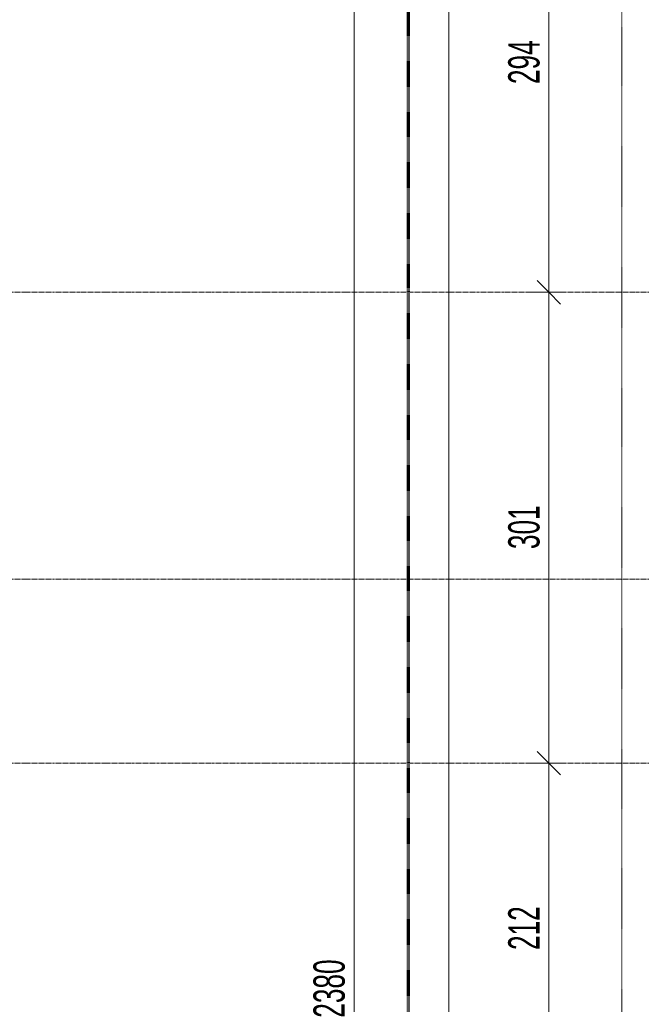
# Model space of a CAD drawing. Header units: millimetres. Extents: x -56641 to 6003, y -24465 to 16563.
# Tile 25 of 79: x -40431 to -36459, y -5111 to 1183. Entities that reach past the tile are written whole.
import ezdxf

# ---------------------------------------------------------------- set-up
doc = ezdxf.new("R2010")
doc.units = ezdxf.units.MM
for name, pattern in [('__FK_przerywana', [3.2004, 1.6002, -1.6002]), ('Kreska', [6.35, 3.175, -3.175]), ('Linia siatki', [22.225, 12.7, -3.175, 3.175, -3.175])]:
    doc.linetypes.add(name, pattern=pattern)
for name, color, linetype, lineweight in [('A-ANNO-DIMS', 7, 'Continuous', 5), ('A-ANNO-DIMS-100', 7, 'Continuous', 5), ('A-DETL-MBND', 7, 'Continuous', 5), ('G-ANNO-SYMB', 7, 'Continuous', 5), ('S-GRID', 7, 'Continuous', 5)]:
    doc.layers.add(name, color=color, linetype=linetype, lineweight=lineweight)
doc.styles.add('Arial_5', font='arial.ttf', dxfattribs={"width": 0.6, "height": 200})
doc.dimstyles.new('standard_wielkość_otworów', dxfattribs={"dimscale": 304.8, "dimtxt": 204.05188, "dimasz": 0.492126, "dimexe": 0.328084, "dimexo": 0.0625, "dimgap": 0, "dimtad": 1, "dimdec": 0, "dimlfac": 0.1, "dimzin": 0, "dimdsep": 46, "dimtxsty": 'Arial_5', "dimblk1": 'OBLIQUE', "dimblk2": 'OBLIQUE', "dimsah": 1, "dimcen": 0.09, "dimazin": 0, "dimtfac": 1, "dimtdec": 4, "dimtix": 1, "dimtmove": 0, "dimatfit": 3, "dimfxl": 0.328084, "dimfxlon": 1, "dimtvp": 1, "dimtolj": 1, "dimtzin": 0, "dimarcsym": 2})

# ---------------------------------------------------------------- blocks, each defined once
blk = doc.blocks.new('DIMBLOCK172-RZUT PIWNICY')
at = {"layer": 'A-ANNO-DIMS-100', "color": 250, "true_color": 0x303030, "transparency": 16777216}
for p, q in [((-38294.5, 6885.6), (-38369.5, 6960.6)), ((-38294.5, 6885.6), (-38394.5, 6885.6)), ((-38294.5, 6885.6), (-38294.5, -16914.4)), ((-38294.5, 6885.6), (-38219.5, 6810.6)), ((-38294.5, 6885.6), (-38194.5, 6885.6)), ((-38294.5, -16914.4), (-38369.5, -16839.4)), ((-38294.5, -16914.4), (-38394.5, -16914.4)), ((-38294.5, -16914.4), (-38219.5, -16989.4)), ((-38294.5, -16914.4), (-38194.5, -16914.4))]:
    blk.add_line(p, q, dxfattribs=at)
at = {"layer": 'A-ANNO-DIMS-100', "color": 0, "transparency": 16777216, "insert": (-38554.2, -5196.5), "char_height": 200, "width": 436.985, "attachment_point": 1, "rotation": 90, "line_spacing_factor": 0.941778, "style": 'Arial_5'}
blk.add_mtext('2380', dxfattribs=at)
blk = doc.blocks.new('_Oblique')
at = {"color": 0, "linetype": 'ByBlock', "lineweight": -2}
blk.add_line((-0.5, -0.5), (0.5, 0.5), dxfattribs=at)
blk = doc.blocks.new('DIMBLOCK174-RZUT PIWNICY')
at = {"layer": 'A-ANNO-DIMS-100', "color": 250, "true_color": 0x303030, "transparency": 16777216}
for p, q in [((-37688.5, 2665.6), (-37763.5, 2740.6)), ((-37688.5, 2665.6), (-37788.5, 2665.6)), ((-37688.5, -13854.4), (-37688.5, 2665.6)), ((-37688.5, 2665.6), (-37613.5, 2590.6)), ((-37688.5, 2665.6), (-37588.5, 2665.6)), ((-37688.5, -13854.4), (-37763.5, -13779.4)), ((-37688.5, -13854.4), (-37788.5, -13854.4)), ((-37688.5, -13854.4), (-37613.5, -13929.4)), ((-37688.5, -13854.4), (-37588.5, -13854.4))]:
    blk.add_line(p, q, dxfattribs=at)
at = {"layer": 'A-ANNO-DIMS-100', "color": 0, "transparency": 16777216, "insert": (-37948.2, -5776.5), "char_height": 200, "width": 436.985, "attachment_point": 1, "rotation": 90, "line_spacing_factor": 0.941778, "style": 'Arial_5'}
blk.add_mtext('1652', dxfattribs=at)
blk = doc.blocks.new('DIMBLOCK178-RZUT PIWNICY')
at = {"layer": 'A-ANNO-DIMS-100', "color": 250, "true_color": 0x303030, "transparency": 16777216}
for p, q in [((-37049.8, 2375.6), (-37124.8, 2450.6)), ((-37049.8, 2375.6), (-37149.8, 2375.6)), ((-37049.8, 2375.6), (-37049.8, -559.4)), ((-37049.8, 2375.6), (-36974.8, 2300.6)), ((-37049.8, 2375.6), (-36949.8, 2375.6)), ((-37049.8, -559.4), (-37124.8, -484.4)), ((-37049.8, -559.4), (-37149.8, -559.4)), ((-37049.8, -559.4), (-36974.8, -634.4)), ((-37049.8, -559.4), (-36949.8, -559.4))]:
    blk.add_line(p, q, dxfattribs=at)
at = {"layer": 'A-ANNO-DIMS-100', "color": 0, "transparency": 16777216, "insert": (-37309.4, 771.5), "char_height": 200, "width": 327.739, "attachment_point": 1, "rotation": 90, "line_spacing_factor": 0.941778, "style": 'Arial_5'}
blk.add_mtext('294', dxfattribs=at)
blk = doc.blocks.new('DIMBLOCK179-RZUT PIWNICY')
at = {"layer": 'A-ANNO-DIMS-100', "color": 250, "true_color": 0x303030, "transparency": 16777216}
for p, q in [((-37049.8, -559.4), (-37124.8, -484.4)), ((-37049.8, -559.4), (-37149.8, -559.4)), ((-37049.8, -559.4), (-37049.8, -3569.4)), ((-37049.8, -559.4), (-36974.8, -634.4)), ((-37049.8, -559.4), (-36949.8, -559.4)), ((-37049.8, -3569.4), (-37124.8, -3494.4)), ((-37049.8, -3569.4), (-37149.8, -3569.4)), ((-37049.8, -3569.4), (-36974.8, -3644.4)), ((-37049.8, -3569.4), (-36949.8, -3569.4))]:
    blk.add_line(p, q, dxfattribs=at)
at = {"layer": 'A-ANNO-DIMS-100', "color": 0, "transparency": 16777216, "insert": (-37309.4, -2201), "char_height": 200, "width": 327.739, "attachment_point": 1, "rotation": 90, "line_spacing_factor": 0.941778, "style": 'Arial_5'}
blk.add_mtext('301', dxfattribs=at)
blk = doc.blocks.new('DIMBLOCK180-RZUT PIWNICY')
at = {"layer": 'A-ANNO-DIMS-100', "color": 250, "true_color": 0x303030, "transparency": 16777216}
for p, q in [((-37049.8, -3569.4), (-37124.8, -3494.4)), ((-37049.8, -3569.4), (-37149.8, -3569.4)), ((-37049.8, -3569.4), (-37049.8, -5684.4)), ((-37049.8, -3569.4), (-36974.8, -3644.4)), ((-37049.8, -3569.4), (-36949.8, -3569.4)), ((-37049.8, -5684.4), (-37124.8, -5609.4)), ((-37049.8, -5684.4), (-37149.8, -5684.4)), ((-37049.8, -5684.4), (-36974.8, -5759.4)), ((-37049.8, -5684.4), (-36949.8, -5684.4))]:
    blk.add_line(p, q, dxfattribs=at)
at = {"layer": 'A-ANNO-DIMS-100', "color": 0, "transparency": 16777216, "insert": (-37309.4, -4763.5), "char_height": 200, "width": 327.739, "attachment_point": 1, "rotation": 90, "line_spacing_factor": 0.941778, "style": 'Arial_5'}
blk.add_mtext('212', dxfattribs=at)

msp = doc.modelspace()

# ---------------------------------------------------------------- linework, layer by layer
at = {"layer": 'A-DETL-MBND', "linetype": '__FK_przerywana'}
msp.add_line((-36583.416, 2665.593), (-36583.416, -13854.407), dxfattribs=at)
msp.add_line((-36583.416, 2665.593), (-36583.416, -13854.407), dxfattribs=at)
at = {"layer": 'G-ANNO-SYMB', "linetype": 'Kreska', "lineweight": 70}
msp.add_line((-37949.428, 15551.512), (-37949.428, -23191.598), dxfattribs=at)
at = {"layer": 'S-GRID', "linetype": 'Linia siatki'}
for p, q in [((-55866.741, -559.407), (1287.74, -559.407)), ((-55866.741, -2392.407), (1287.74, -2392.407)), ((-55866.741, -3569.407), (1287.74, -3569.407))]:
    msp.add_line(p, q, dxfattribs=at)

# ---------------------------------------------------------------- dimensions: what is measured, and where the dimension line sits
at = {"layer": 'A-ANNO-DIMS', "color": 250, "true_color": 0x303030}
for base, p1, p2, override, picture, middle in [((-38294.547, -16914.407), (-38194.547, 6885.593), (-38194.547, -16914.407), {"dimpost": '<>', "dimfxl": 23800}, 'DIMBLOCK172-RZUT PIWNICY', (-38396.73, -5014.407)), ((-37688.548, 2665.593), (-37588.548, -13854.407), (-37588.548, 2665.593), {"dimpost": '<>', "dimfxl": 16520}, 'DIMBLOCK174-RZUT PIWNICY', (-37790.663, -5594.407)), ((-37049.792677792, -559.40745201), (-36949.792677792, 2375.59254799), (-36949.792677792, -559.40745201), {"dimpost": '<>', "dimfxl": 2935}, 'DIMBLOCK178-RZUT PIWNICY', (-37151.907275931, 908.09254799)), ((-37049.793, -3569.407), (-36949.793, -559.407), (-36949.793, -3569.407), {"dimpost": '<>', "dimfxl": 3010}, 'DIMBLOCK179-RZUT PIWNICY', (-37151.975, -2064.407)), ((-37049.792677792, -5684.40745201), (-36949.792677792, -3569.40745201), (-36949.792677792, -5684.40745201), {"dimpost": '<>', "dimfxl": 2115}, 'DIMBLOCK180-RZUT PIWNICY', (-37150.201955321, -4626.90745201))]:
    dim = msp.add_linear_dim(base=base, p1=p1, p2=p2, angle=90, dimstyle='standard_wielkość_otworów', override=override, dxfattribs=at)
    dim.commit()
    dim.dimension.update_dxf_attribs({"geometry": picture, "text_midpoint": middle})

doc.saveas('drawing.dxf')
